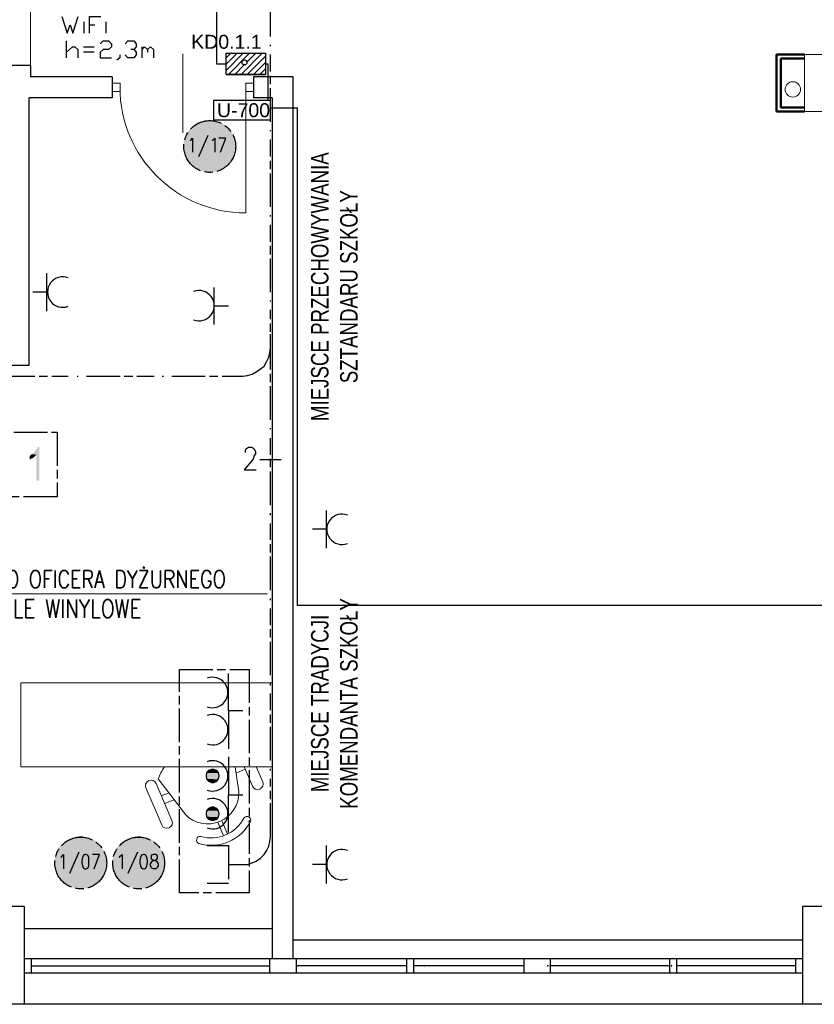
# Model space of a CAD drawing. Header units: millimetres. Extents: x 282377 to 1404227, y -783705 to 1038705.
# Tile 89 of 243: x 380505 to 381073, y 7171 to 7875. Entities that reach past the tile are written whole.
import ezdxf
from ezdxf.enums import TextEntityAlignment as Align

# ---------------------------------------------------------------- set-up
doc = ezdxf.new("R2010")
doc.units = ezdxf.units.MM
doc.linetypes.add('ACAD_ISO08W100', pattern=[36, 24, -3, 6, -3])
doc.layers.add('!!ELEKTRYKA', color=7, linetype='Continuous')
doc.layers.add('!elektryka', color=7, linetype='Continuous')
for name, color, linetype, lineweight in [('7. Projektowana ściana murowana', 7, 'Continuous', 13), ('BA_drz', 7, 'Continuous', 18), ('BA_KS_ist.', 34, 'Continuous', 13), ('BA_met', 7, 'Continuous', 18), ('Cienka', 7, 'Continuous', 18), ('PG_WIDOKOWE_CIENKIE', 7, 'Continuous', 18), ('PG_WYPOSAŻENIE', 9, 'Continuous', 18), ('Przekrojowa', 60, 'Continuous', 18)]:
    doc.layers.add(name, color=color, linetype=linetype, lineweight=lineweight)
doc.styles.add('BIKWYM', font='BIKROMSW.SHX', dxfattribs={"width": 0.8})
doc.styles.add('ROMANS', font='romans', dxfattribs={"width": 0.7})
doc.styles.get("Standard").update_dxf_attribs({"font": 'arial.ttf'})

# ---------------------------------------------------------------- blocks, each defined once
blk = doc.blocks.new('A$Ce0212712')
at = {"layer": 'PG_WYPOSAŻENIE', "color": 251, "true_color": 0x636466}
for p, q in [((116.19, 180), (56.19, 180)), ((56.19, 180), (56.19, 0)), ((116.19, 180), (116.19, 0)), ((56.19, 168.56), (45.38, 173.16)), ((42.24, 165.79), (56.19, 159.85)), ((56.19, 153.35), (38.28, 156.09)), ((51.59, 154.05), (54.39, 160.62)), ((8.09, 148.02), (17.78, 143.9)), ((6.86, 145.14), (16.55, 141.01)), ((21.98, 117.78), (47.48, 98.27)), ((17.73, 108.2), (44.23, 96.92)), ((32.67, 109.6), (29.87, 103.03)), ((35.34, 100.7), (37.54, 105.87)), ((41.09, 89.55), (14.59, 100.83)), ((116.19, 0), (56.19, 0))]:
    blk.add_line(p, q, dxfattribs=at)
for centre, radius, start, end in [((43.81, 169.48), 4, 66.94156, 246.94156), ((31.82, 136.22), 31.82, 117.82605, 196.05706), ((17.91, 161.85), 2.68, 305.05972, 110.59239), ((31.82, 136.22), 26.51, 117.82605, 196.05706), ((37.71, 133.71), 22.39, 88.53713, 225.34598), ((3.7, 128.47), 2.68, 203.29072, 8.82339), ((16.16, 104.52), 4, 66.94156, 246.94156), ((33.44, 135.53), 39.82, 290.65312, 304.84116), ((42.66, 93.24), 4, 246.94156, 66.94156)]:
    blk.add_arc(centre, radius, start, end, dxfattribs=at)
blk = doc.blocks.new('jamb')
blk.add_lwpolyline([(-0.5, -0.5), (-0.5, 0.5), (0.5, 0.5), (0.5, -0.5)], close=True)
blk = doc.blocks.new('dr1h901')
at = {"color": 7}
blk.add_line((-0.5, 0), (-0.5, 1), dxfattribs=at)
blk.add_line((0, 0.3622), (0, -0.2655))
blk.add_arc((-0.5, 0), 1, 0, 90, dxfattribs=at)
blk = doc.blocks.new('bikmet')
blk.add_line((0, 1.65), (0, -1.65))
at = {"style": 'ROMANS', "width": 0.8}
blk.add_attdef('NRPOM', text='', height=1, dxfattribs=at).set_placement((-0.333, 0.333), align=Align.RIGHT)
blk.add_attdef('NWAPOM', (0.25, 0.333), '', height=1, dxfattribs=at)
blk.add_attdef('RAREA', text='', height=1.042, dxfattribs=at).set_placement((-0.333, -0.333), align=Align.TOP_RIGHT)
blk.add_attdef('PODLOGA', text='', height=1.042, dxfattribs=at).set_placement((0.25, -0.333), align=Align.TOP_LEFT)
blk = doc.blocks.new('A$C6810ecfa')
at = {"layer": 'BA_KS_ist.', "color": 18, "linetype": 'Continuous', "lineweight": 20, "ltscale": 25, "true_color": 0x000000}
blk.add_circle((-1216.37, 582.93), 5.5, dxfattribs=at)

msp = doc.modelspace()

# ---------------------------------------------------------------- hatches: boundary and pattern name
at = {"layer": '!!ELEKTRYKA'}
h = msp.add_hatch(dxfattribs=at)
h.set_pattern_fill('ANSI31', color=6)
h.set_pattern_definition([(45, (328444.512, 42299.576), (-2.24506403, 2.24506403), [])])
h.paths.add_polyline_path([(380665.55, 7851.36), (380665.55, 7846.71, -0.414214), (380667.4, 7844.86, -1), (380663.69, 7844.86, -0.414214), (380665.55, 7846.71), (380665.55, 7851.36), (380658.86, 7851.36), (380658.86, 7836.26), (380680.57, 7836.26), (380680.57, 7851.36)])
h.paths.add_polyline_path([(380658.86, 7851.36), (380652.5, 7851.36), (380652.5, 7836.26), (380658.86, 7836.26)])
at = {"layer": '!!ELEKTRYKA', "linetype": 'ACAD_ISO08W100'}
for points in [[(380513.2, 7564.44), (380512.78, 7564.02), (380512.36, 7563.59), (380511.93, 7563.17), (380511.93, 7560.63), (380511.93, 7560.63), (380512.36, 7560.63), (380512.78, 7561.05), (380513.2, 7561.48), (380513.63, 7561.48), (380514.47, 7561.9), (380514.47, 7561.9), (380514.9, 7562.32), (380515.32, 7562.75), (380515.74, 7563.17), (380516.17, 7563.59), (380516.59, 7564.02)], [(380518.71, 7569.52), (380517.44, 7569.52), (380517.44, 7569.1), (380517.01, 7568.67), (380517.01, 7568.25), (380516.59, 7567.83), (380516.17, 7567.4), (380515.74, 7566.56), (380515.32, 7566.13), (380514.9, 7565.71), (380514.47, 7565.29), (380514.05, 7564.86), (380513.63, 7564.86), (380513.2, 7564.44), (380516.59, 7564.02), (380516.59, 7545.39), (380518.71, 7545.39)]]:
    msp.add_hatch(color=7, dxfattribs=at).paths.add_polyline_path(points)

# ---------------------------------------------------------------- linework, layer by layer
at = {"layer": '!!ELEKTRYKA'}
msp.add_line((380652.5, 7836.26), (380680.57, 7836.26), dxfattribs=at)
at = {"layer": '!!ELEKTRYKA', "color": 1, "linetype": 'ACAD_ISO08W100', "lineweight": -3}
msp.add_lwpolyline([(380684.23, 7863.32), (380684.23, 7900.58, -0.409987), (380704.13, 7920.47)], format="xyb", dxfattribs=at)
at = {"layer": '!!ELEKTRYKA', "color": 217, "linetype": 'Continuous', "lineweight": -3, "true_color": 0x93278f}
for points in [[(380534.79, 7877.71), (380538.6, 7865.86), (380540.72, 7871.79), (380542.84, 7865.86), (380546.65, 7877.71)], [(380550.88, 7865.86), (380550.88, 7873.9)], [(380554.69, 7865.86), (380554.69, 7877.71), (380562.73, 7877.71)], [(380566.54, 7865.86), (380566.54, 7873.9)], [(380554.69, 7871.79), (380558.5, 7871.79)], [(380538.18, 7848.08), (380538.18, 7860.36)], [(380562.31, 7858.24), (380564.43, 7860.36), (380568.24, 7860.36), (380570.35, 7858.24), (380570.35, 7856.12), (380568.24, 7854.01), (380564.43, 7854.01), (380562.31, 7852.31), (380562.31, 7848.08), (380570.35, 7848.08)], [(380580.09, 7858.24), (380582.21, 7860.36), (380586.44, 7860.36), (380588.13, 7858.24), (380588.13, 7856.12), (380586.44, 7854.01), (380584.32, 7854.01)], [(380538.18, 7852.31), (380542.41, 7856.12), (380544.11, 7856.12), (380546.22, 7854.01), (380546.22, 7848.08)], [(380550.46, 7856.12), (380558.08, 7856.12)], [(380558.08, 7852.31), (380550.46, 7852.31)], [(380586.44, 7854.01), (380588.13, 7852.31), (380588.13, 7850.2), (380586.44, 7848.08), (380582.21, 7848.08), (380580.09, 7850.2)], [(380592.37, 7848.08), (380592.37, 7856.12)], [(380592.37, 7854.01), (380594.06, 7856.12), (380596.18, 7854.01), (380596.18, 7852.31)], [(380596.18, 7854.01), (380598.3, 7856.12), (380600.41, 7854.01), (380600.41, 7848.08)], [(380576.28, 7850.2), (380576.28, 7848.08), (380574.16, 7846.39)], [(380524.21, 7666.89), (380524.21, 7693.98)], [(380644.02, 7657.15), (380644.02, 7683.82)], [(380524.21, 7680.44), (380514.05, 7680.44)], [(380644.02, 7670.7), (380654.18, 7670.7)], [(380724.03, 7524.22), (380724.03, 7497.13)], [(380724.03, 7510.68), (380714.29, 7510.68)], [(380654.18, 7380.71), (380654.18, 7407.38)], [(380664.34, 7380.71), (380654.18, 7380.71), (380654.18, 7353.61)], [(380654.18, 7347.69), (380654.18, 7320.59), (380664.34, 7320.59)], [(380654.18, 7293.5), (380654.18, 7320.59)], [(380724.03, 7284.19), (380724.03, 7257.09)], [(380724.03, 7270.64), (380714.29, 7270.64)]]:
    msp.add_lwpolyline(points, dxfattribs=at)
at = {"layer": '!!ELEKTRYKA', "color": 1, "linetype": 'ACAD_ISO08W100', "lineweight": -3}
for points in [[(380684.23, 7856.55), (380684.23, 7857.39)], [(380684.23, 7802.36), (380684.23, 7850.62)], [(380684.23, 7795.59), (380684.23, 7796.43)], [(380684.23, 7741.4), (380684.23, 7789.66)], [(380684.23, 7734.62), (380684.23, 7735.47)], [(380684.23, 7680.44), (380684.23, 7728.7)], [(380684.23, 7673.66), (380684.23, 7674.51)], [(380684.23, 7588.99), (380684.23, 7667.74)], [(380613.54, 7620.32), (380664.34, 7620.32), (380667.72, 7620.74), (380671.11, 7621.59), (380674.07, 7623.28), (380677.04, 7625.4), (380679.58, 7627.52), (380681.27, 7630.48), (380682.96, 7633.87), (380683.81, 7637.26), (380684.23, 7640.64), (380684.23, 7650.38)], [(380491.61, 7620.32), (380539.45, 7620.32)], [(380545.8, 7620.32), (380546.65, 7620.32)], [(380552.57, 7620.32), (380600.84, 7620.32)], [(380606.76, 7620.32), (380607.61, 7620.32)], [(380684.23, 7582.22), (380684.23, 7583.07)], [(380684.23, 7528.03), (380684.23, 7575.87)], [(380666.26, 7565.57), (380666.26, 7566.42), (380666.68, 7568.11), (380667.11, 7568.53), (380668.38, 7569.38), (380670.92, 7569.38), (380672.19, 7568.53), (380672.61, 7568.11), (380673.46, 7566.42), (380673.46, 7564.72), (380672.61, 7563.45), (380671.76, 7560.91), (380665.41, 7553.29), (380673.88, 7553.29)], [(380676.61, 7560.63), (380691.85, 7560.63)], [(380684.23, 7520.84), (380684.23, 7522.11)], [(380684.23, 7467.07), (380684.23, 7514.91)], [(380684.23, 7459.87), (380684.23, 7461.14)], [(380684.23, 7406.11), (380684.23, 7453.95)], [(380684.23, 7398.91), (380684.23, 7400.18)], [(380684.23, 7345.15), (380684.23, 7392.99)], [(380684.23, 7337.95), (380684.23, 7339.22)], [(380654.18, 7270.64), (380664.34, 7270.64), (380667.72, 7270.64), (380671.11, 7271.91), (380674.07, 7273.18), (380677.04, 7275.3), (380679.58, 7277.84), (380681.27, 7280.38), (380682.96, 7283.76), (380683.81, 7287.15), (380684.23, 7290.54), (380684.23, 7332.02)], [(380638.94, 7284.19), (380654.18, 7284.19), (380654.18, 7257.09), (380638.94, 7257.09)]]:
    msp.add_lwpolyline(points, dxfattribs=at)
at = {"layer": '!!ELEKTRYKA', "color": 6}
msp.add_lwpolyline([(380652.5, 7851.36), (380680.57, 7851.36), (380680.57, 7836.26), (380652.5, 7836.26)], close=True, dxfattribs=at)
at = {"layer": '!!ELEKTRYKA', "color": 7, "linetype": 'ACAD_ISO08W100', "lineweight": -3}
for points in [[(380626.72, 7788.62), (380627.56, 7789.47), (380628.41, 7790.74), (380628.41, 7780.58)], [(380639.42, 7792.43), (380632.64, 7777.19)], [(380642.8, 7788.62), (380643.23, 7789.47), (380644.5, 7790.74), (380644.5, 7780.58)], [(380648.44, 7780.53), (380652.25, 7790.69), (380647.17, 7790.69)], [(380534.37, 7275.72), (380535.22, 7276.57), (380536.06, 7277.84), (380536.06, 7267.68)], [(380547.07, 7279.53), (380540.3, 7264.29)], [(380558.08, 7267.68), (380561.89, 7277.84), (380556.81, 7277.84)], [(380575.86, 7275.72), (380576.7, 7276.57), (380577.97, 7277.84), (380577.97, 7267.68)], [(380588.98, 7279.53), (380582.21, 7264.29)]]:
    msp.add_lwpolyline(points, dxfattribs=at)
for points in [[(380464.52, 7580.1), (380531.41, 7580.1), (380531.41, 7533.96), (380464.52, 7533.96)], [(380551.3, 7277.84), (380550.46, 7277.41), (380549.61, 7275.72), (380549.19, 7273.6), (380549.19, 7271.91), (380549.61, 7269.79), (380550.46, 7268.1), (380551.3, 7267.68), (380552.15, 7267.68), (380553.42, 7268.1), (380554.27, 7269.79), (380554.27, 7271.91), (380554.27, 7273.6), (380554.27, 7275.72), (380553.42, 7277.41), (380552.15, 7277.84)], [(380593.21, 7277.84), (380591.94, 7277.41), (380591.1, 7275.72), (380590.67, 7273.6), (380590.67, 7271.91), (380591.1, 7269.79), (380591.94, 7268.1), (380593.21, 7267.68), (380594.06, 7267.68), (380594.91, 7268.1), (380595.75, 7269.79), (380596.18, 7271.91), (380596.18, 7273.6), (380595.75, 7275.72), (380594.91, 7277.41), (380594.06, 7277.84)], [(380600.41, 7277.84), (380599.14, 7277.41), (380598.72, 7276.57), (380598.72, 7275.3), (380599.14, 7274.45), (380599.99, 7274.03), (380601.68, 7273.6), (380602.53, 7273.18), (380603.38, 7271.91), (380603.8, 7271.06), (380603.8, 7269.79), (380603.38, 7268.95), (380602.95, 7268.1), (380602.11, 7267.68), (380600.41, 7267.68), (380599.14, 7268.1), (380598.72, 7268.95), (380598.3, 7269.79), (380598.3, 7271.06), (380598.72, 7271.91), (380599.57, 7273.18), (380600.84, 7273.6), (380602.11, 7274.03), (380602.95, 7274.45), (380603.38, 7275.3), (380603.38, 7276.57), (380602.95, 7277.41), (380602.11, 7277.84)]]:
    msp.add_lwpolyline(points, close=True, dxfattribs=at)
at = {"layer": '!!ELEKTRYKA', "color": 254, "linetype": 'ACAD_ISO08W100', "lineweight": -3, "true_color": 0xdddddd}
msp.add_lwpolyline([(380668.99, 7250.32), (380619.04, 7250.32), (380619.04, 7410.34), (380668.99, 7410.34)], close=True, dxfattribs=at)
at = {"layer": '!!ELEKTRYKA', "color": 217, "linetype": 'Continuous', "lineweight": -3, "true_color": 0x93278f}
for points in [[(380647.4, 7334.14), (380646.98, 7336.26), (380645.71, 7337.95), (380643.59, 7338.8), (380641.9, 7338.8), (380639.78, 7337.95), (380638.51, 7336.26), (380638.09, 7334.14), (380638.51, 7332.02), (380639.78, 7330.33), (380641.9, 7329.48), (380643.59, 7329.48), (380645.71, 7330.33), (380646.98, 7332.02)], [(380647.4, 7307.05), (380646.98, 7309.16), (380645.71, 7310.86), (380643.59, 7311.7), (380641.9, 7311.7), (380639.78, 7310.86), (380638.51, 7309.16), (380638.09, 7307.05), (380638.51, 7304.93), (380639.78, 7303.24), (380641.9, 7302.39), (380643.59, 7302.39), (380645.71, 7303.24), (380646.98, 7304.93)]]:
    msp.add_lwpolyline(points, close=True, dxfattribs=at)
at = {"layer": '!!ELEKTRYKA', "color": 6}
msp.add_circle((380665.55, 7844.86), 1.85, dxfattribs=at)
at = {"layer": '!!ELEKTRYKA', "color": 1, "linetype": 'ACAD_ISO08W100', "lineweight": -3}
for centre in [(380640.76, 7784.66), (380548.42, 7271.75), (380589.9, 7271.75)]:
    msp.add_circle(centre, 18.55, dxfattribs=at)
at = {"layer": '!!ELEKTRYKA', "color": 217, "linetype": 'Continuous', "lineweight": -3, "true_color": 0x93278f}
for centre, start, end in [((380535.53, 7680.44), 68.92251, 291.07749), ((380633.12, 7670.7), 248.92251, 111.07749), ((380735.35, 7510.68), 68.92251, 291.07749), ((380642.85, 7393.83), 248.92251, 111.07749), ((380642.85, 7367.16), 248.92251, 111.07749), ((380642.85, 7334.14), 248.92251, 111.07749), ((380642.85, 7307.05), 248.92251, 111.07749), ((380735.35, 7270.64), 68.92251, 291.07749)]:
    msp.add_arc(centre, 10.89, start, end, dxfattribs=at)
at = {"layer": '!!ELEKTRYKA', "color": 1, "linetype": 'ACAD_ISO08W100', "lineweight": -3}
for points in [[(380634.34, 7802.6), (380648.31, 7802.17), (380633.07, 7802.17)], [(380636.45, 7803.02), (380646.19, 7802.6), (380634.34, 7802.6)], [(380634.34, 7802.6), (380646.19, 7802.6), (380648.31, 7802.17)], [(380637.72, 7803.44), (380644.92, 7803.02), (380636.45, 7803.02)], [(380636.45, 7803.02), (380644.92, 7803.02), (380646.19, 7802.6)], [(380637.72, 7803.44), (380642.38, 7803.44), (380644.92, 7803.02)], [(380625.87, 7796.67), (380656.35, 7794.97), (380625.02, 7794.97)], [(380627.14, 7797.94), (380655.08, 7796.67), (380625.87, 7796.67)], [(380625.87, 7796.67), (380655.08, 7796.67), (380656.35, 7794.97)], [(380628.41, 7799.21), (380654.23, 7797.94), (380627.14, 7797.94)], [(380627.14, 7797.94), (380654.23, 7797.94), (380655.08, 7796.67)], [(380629.68, 7800.06), (380652.54, 7799.21), (380628.41, 7799.21)], [(380628.41, 7799.21), (380652.54, 7799.21), (380654.23, 7797.94)], [(380630.95, 7801.33), (380651.27, 7800.06), (380629.68, 7800.06)], [(380629.68, 7800.06), (380651.27, 7800.06), (380652.54, 7799.21)], [(380633.07, 7802.17), (380649.58, 7801.33), (380630.95, 7801.33)], [(380630.95, 7801.33), (380649.58, 7801.33), (380651.27, 7800.06)], [(380633.07, 7802.17), (380648.31, 7802.17), (380649.58, 7801.33)], [(380622.48, 7790.32), (380658.89, 7788.62), (380622.06, 7788.62)], [(380622.06, 7788.62), (380658.89, 7786.93), (380622.06, 7786.93)], [(380622.06, 7788.62), (380658.89, 7788.62), (380658.89, 7786.93)], [(380623.33, 7792.01), (380658.47, 7790.32), (380622.48, 7790.32)], [(380622.48, 7790.32), (380658.47, 7790.32), (380658.89, 7788.62)], [(380623.75, 7793.7), (380658.04, 7792.01), (380623.33, 7792.01)], [(380623.33, 7792.01), (380658.04, 7792.01), (380658.47, 7790.32)], [(380625.02, 7794.97), (380657.2, 7793.7), (380623.75, 7793.7)], [(380623.75, 7793.7), (380657.2, 7793.7), (380658.04, 7792.01)], [(380625.02, 7794.97), (380656.35, 7794.97), (380657.2, 7793.7)], [(380622.06, 7786.93), (380659.31, 7784.81), (380622.06, 7784.81)], [(380622.06, 7786.93), (380658.89, 7786.93), (380659.31, 7784.81)], [(380622.06, 7784.81), (380658.89, 7783.12), (380622.06, 7783.12)], [(380622.06, 7784.81), (380659.31, 7784.81), (380658.89, 7783.12)], [(380622.06, 7783.12), (380658.89, 7781.43), (380622.06, 7781.43)], [(380622.06, 7783.12), (380658.89, 7783.12), (380658.89, 7781.43)], [(380622.06, 7781.43), (380658.47, 7779.73), (380622.48, 7779.73)], [(380622.06, 7781.43), (380658.89, 7781.43), (380658.47, 7779.73)], [(380622.48, 7779.73), (380658.04, 7778.04), (380623.33, 7778.04)], [(380622.48, 7779.73), (380658.47, 7779.73), (380658.04, 7778.04)], [(380623.33, 7778.04), (380657.2, 7776.35), (380623.75, 7776.35)], [(380623.33, 7778.04), (380658.04, 7778.04), (380657.2, 7776.35)], [(380623.75, 7776.35), (380656.35, 7775.08), (380625.02, 7775.08)], [(380623.75, 7776.35), (380657.2, 7776.35), (380656.35, 7775.08)], [(380625.02, 7775.08), (380655.08, 7773.38), (380625.87, 7773.38)], [(380625.02, 7775.08), (380656.35, 7775.08), (380655.08, 7773.38)], [(380625.87, 7773.38), (380654.23, 7772.11), (380627.14, 7772.11)], [(380625.87, 7773.38), (380655.08, 7773.38), (380654.23, 7772.11)], [(380627.14, 7772.11), (380652.54, 7770.84), (380628.41, 7770.84)], [(380627.14, 7772.11), (380654.23, 7772.11), (380652.54, 7770.84)], [(380628.41, 7770.84), (380651.27, 7769.57), (380629.68, 7769.57)], [(380628.41, 7770.84), (380652.54, 7770.84), (380651.27, 7769.57)], [(380629.68, 7769.57), (380649.58, 7768.73), (380630.95, 7768.73)], [(380629.68, 7769.57), (380651.27, 7769.57), (380649.58, 7768.73)], [(380630.95, 7768.73), (380648.31, 7767.88), (380633.07, 7767.88)], [(380630.95, 7768.73), (380649.58, 7768.73), (380648.31, 7767.88)], [(380633.07, 7767.88), (380646.19, 7767.46), (380634.34, 7767.46)], [(380633.07, 7767.88), (380648.31, 7767.88), (380646.19, 7767.46)], [(380634.34, 7767.46), (380644.92, 7766.61), (380636.45, 7766.61)], [(380634.34, 7767.46), (380646.19, 7767.46), (380644.92, 7766.61)], [(380637.72, 7766.61), (380642.38, 7766.61), (380641.53, 7766.19)], [(380539.03, 7288.42), (380558.92, 7287.57), (380537.33, 7287.57)], [(380540.72, 7289.27), (380557.23, 7288.42), (380539.03, 7288.42)], [(380539.03, 7288.42), (380557.23, 7288.42), (380558.92, 7287.57)], [(380541.99, 7289.69), (380555.96, 7289.27), (380540.72, 7289.27)], [(380540.72, 7289.27), (380555.96, 7289.27), (380557.23, 7288.42)], [(380544.11, 7290.11), (380554.27, 7289.69), (380541.99, 7289.69)], [(380541.99, 7289.69), (380554.27, 7289.69), (380555.96, 7289.27)], [(380545.38, 7290.54), (380552.57, 7290.11), (380544.11, 7290.11)], [(380544.11, 7290.11), (380552.57, 7290.11), (380554.27, 7289.69)], [(380549.19, 7290.96), (380550.46, 7290.54), (380545.38, 7290.54)], [(380545.38, 7290.54), (380550.46, 7290.54), (380552.57, 7290.11)], [(380580.51, 7288.42), (380600.84, 7287.57), (380579.24, 7287.57)], [(380582.21, 7289.27), (380599.14, 7288.42), (380580.51, 7288.42)], [(380580.51, 7288.42), (380599.14, 7288.42), (380600.84, 7287.57)], [(380583.9, 7289.69), (380597.87, 7289.27), (380582.21, 7289.27)], [(380582.21, 7289.27), (380597.87, 7289.27), (380599.14, 7288.42)], [(380586.02, 7290.11), (380595.75, 7289.69), (380583.9, 7289.69)], [(380583.9, 7289.69), (380595.75, 7289.69), (380597.87, 7289.27)], [(380587.29, 7290.54), (380594.48, 7290.11), (380586.02, 7290.11)], [(380586.02, 7290.11), (380594.48, 7290.11), (380595.75, 7289.69)], [(380590.67, 7290.96), (380591.94, 7290.54), (380587.29, 7290.54)], [(380587.29, 7290.54), (380591.94, 7290.54), (380594.48, 7290.11)], [(380532.68, 7282.07), (380564.85, 7280.8), (380531.41, 7280.8)], [(380533.52, 7283.76), (380564, 7282.07), (380532.68, 7282.07)], [(380532.68, 7282.07), (380564, 7282.07), (380564.85, 7280.8)], [(380534.79, 7285.03), (380562.73, 7283.76), (380533.52, 7283.76)], [(380533.52, 7283.76), (380562.73, 7283.76), (380564, 7282.07)], [(380536.06, 7286.3), (380561.89, 7285.03), (380534.79, 7285.03)], [(380534.79, 7285.03), (380561.89, 7285.03), (380562.73, 7283.76)], [(380537.33, 7287.57), (380560.19, 7286.3), (380536.06, 7286.3)], [(380536.06, 7286.3), (380560.19, 7286.3), (380561.89, 7285.03)], [(380537.33, 7287.57), (380558.92, 7287.57), (380560.19, 7286.3)], [(380574.16, 7282.07), (380606.34, 7280.8), (380573.32, 7280.8)], [(380575.01, 7283.76), (380605.49, 7282.07), (380574.16, 7282.07)], [(380574.16, 7282.07), (380605.49, 7282.07), (380606.34, 7280.8)], [(380576.28, 7285.03), (380604.65, 7283.76), (380575.01, 7283.76)], [(380575.01, 7283.76), (380604.65, 7283.76), (380605.49, 7282.07)], [(380577.55, 7286.3), (380603.38, 7285.03), (380576.28, 7285.03)], [(380576.28, 7285.03), (380603.38, 7285.03), (380604.65, 7283.76)], [(380579.24, 7287.57), (380602.11, 7286.3), (380577.55, 7286.3)], [(380577.55, 7286.3), (380602.11, 7286.3), (380603.38, 7285.03)], [(380579.24, 7287.57), (380600.84, 7287.57), (380602.11, 7286.3)], [(380530.14, 7277.41), (380566.54, 7275.72), (380529.71, 7275.72)], [(380529.71, 7275.72), (380566.54, 7274.03), (380529.71, 7274.03)], [(380529.71, 7275.72), (380566.54, 7275.72), (380566.54, 7274.03)], [(380529.71, 7274.03), (380566.97, 7271.91), (380529.71, 7271.91)], [(380529.71, 7274.03), (380566.54, 7274.03), (380566.97, 7271.91)], [(380530.98, 7279.11), (380566.12, 7277.41), (380530.14, 7277.41)], [(380530.14, 7277.41), (380566.12, 7277.41), (380566.54, 7275.72)], [(380531.41, 7280.8), (380565.7, 7279.11), (380530.98, 7279.11)], [(380530.98, 7279.11), (380565.7, 7279.11), (380566.12, 7277.41)], [(380531.41, 7280.8), (380564.85, 7280.8), (380565.7, 7279.11)], [(380571.62, 7275.72), (380608.46, 7274.03), (380571.2, 7274.03)], [(380571.2, 7274.03), (380608.46, 7271.91), (380571.2, 7271.91)], [(380571.2, 7274.03), (380608.46, 7274.03), (380608.46, 7271.91)], [(380572.05, 7277.41), (380608.46, 7275.72), (380571.62, 7275.72)], [(380571.62, 7275.72), (380608.46, 7275.72), (380608.46, 7274.03)], [(380572.47, 7279.11), (380607.61, 7277.41), (380572.05, 7277.41)], [(380572.05, 7277.41), (380607.61, 7277.41), (380608.46, 7275.72)], [(380573.32, 7280.8), (380607.19, 7279.11), (380572.47, 7279.11)], [(380572.47, 7279.11), (380607.19, 7279.11), (380607.61, 7277.41)], [(380573.32, 7280.8), (380606.34, 7280.8), (380607.19, 7279.11)], [(380529.71, 7271.91), (380566.54, 7270.22), (380529.71, 7270.22)], [(380529.71, 7271.91), (380566.97, 7271.91), (380566.54, 7270.22)], [(380529.71, 7270.22), (380566.54, 7268.52), (380529.71, 7268.52)], [(380529.71, 7270.22), (380566.54, 7270.22), (380566.54, 7268.52)], [(380529.71, 7268.52), (380566.12, 7266.83), (380530.14, 7266.83)], [(380529.71, 7268.52), (380566.54, 7268.52), (380566.12, 7266.83)], [(380530.14, 7266.83), (380565.7, 7265.14), (380530.98, 7265.14)], [(380530.14, 7266.83), (380566.12, 7266.83), (380565.7, 7265.14)], [(380571.2, 7271.91), (380608.46, 7270.22), (380571.2, 7270.22)], [(380571.2, 7271.91), (380608.46, 7271.91), (380608.46, 7270.22)], [(380571.2, 7270.22), (380608.46, 7268.52), (380571.62, 7268.52)], [(380571.2, 7270.22), (380608.46, 7270.22), (380608.46, 7268.52)], [(380571.62, 7268.52), (380607.61, 7266.83), (380572.05, 7266.83)], [(380571.62, 7268.52), (380608.46, 7268.52), (380607.61, 7266.83)], [(380572.05, 7266.83), (380607.19, 7265.14), (380572.47, 7265.14)], [(380572.05, 7266.83), (380607.61, 7266.83), (380607.19, 7265.14)], [(380530.98, 7265.14), (380564.85, 7263.44), (380531.41, 7263.44)], [(380530.98, 7265.14), (380565.7, 7265.14), (380564.85, 7263.44)], [(380531.41, 7263.44), (380564, 7262.17), (380532.68, 7262.17)], [(380531.41, 7263.44), (380564.85, 7263.44), (380564, 7262.17)], [(380532.68, 7262.17), (380562.73, 7260.48), (380533.52, 7260.48)], [(380532.68, 7262.17), (380564, 7262.17), (380562.73, 7260.48)], [(380533.52, 7260.48), (380561.89, 7259.21), (380534.79, 7259.21)], [(380533.52, 7260.48), (380562.73, 7260.48), (380561.89, 7259.21)], [(380572.47, 7265.14), (380606.34, 7263.44), (380573.32, 7263.44)], [(380572.47, 7265.14), (380607.19, 7265.14), (380606.34, 7263.44)], [(380573.32, 7263.44), (380605.49, 7262.17), (380574.16, 7262.17)], [(380573.32, 7263.44), (380606.34, 7263.44), (380605.49, 7262.17)], [(380574.16, 7262.17), (380604.65, 7260.48), (380575.01, 7260.48)], [(380574.16, 7262.17), (380605.49, 7262.17), (380604.65, 7260.48)], [(380575.01, 7260.48), (380603.38, 7259.21), (380576.28, 7259.21)], [(380575.01, 7260.48), (380604.65, 7260.48), (380603.38, 7259.21)], [(380534.79, 7259.21), (380560.19, 7257.94), (380536.06, 7257.94)], [(380534.79, 7259.21), (380561.89, 7259.21), (380560.19, 7257.94)], [(380536.06, 7257.94), (380558.92, 7256.67), (380537.33, 7256.67)], [(380536.06, 7257.94), (380560.19, 7257.94), (380558.92, 7256.67)], [(380537.33, 7256.67), (380557.23, 7255.82), (380539.03, 7255.82)], [(380537.33, 7256.67), (380558.92, 7256.67), (380557.23, 7255.82)], [(380539.03, 7255.82), (380555.96, 7254.98), (380540.72, 7254.98)], [(380539.03, 7255.82), (380557.23, 7255.82), (380555.96, 7254.98)], [(380540.72, 7254.98), (380554.27, 7254.55), (380541.99, 7254.55)], [(380540.72, 7254.98), (380555.96, 7254.98), (380554.27, 7254.55)], [(380541.99, 7254.55), (380552.57, 7253.71), (380544.11, 7253.71)], [(380541.99, 7254.55), (380554.27, 7254.55), (380552.57, 7253.71)], [(380545.38, 7253.71), (380550.46, 7253.71), (380549.19, 7253.28)], [(380576.28, 7259.21), (380602.11, 7257.94), (380577.55, 7257.94)], [(380576.28, 7259.21), (380603.38, 7259.21), (380602.11, 7257.94)], [(380577.55, 7257.94), (380600.84, 7256.67), (380579.24, 7256.67)], [(380577.55, 7257.94), (380602.11, 7257.94), (380600.84, 7256.67)], [(380579.24, 7256.67), (380599.14, 7255.82), (380580.51, 7255.82)], [(380579.24, 7256.67), (380600.84, 7256.67), (380599.14, 7255.82)], [(380580.51, 7255.82), (380597.87, 7254.98), (380582.21, 7254.98)], [(380580.51, 7255.82), (380599.14, 7255.82), (380597.87, 7254.98)], [(380582.21, 7254.98), (380595.75, 7254.55), (380583.9, 7254.55)], [(380582.21, 7254.98), (380597.87, 7254.98), (380595.75, 7254.55)], [(380583.9, 7254.55), (380594.48, 7253.71), (380586.02, 7253.71)], [(380583.9, 7254.55), (380595.75, 7254.55), (380594.48, 7253.71)], [(380587.29, 7253.71), (380591.94, 7253.71), (380590.67, 7253.28)]]:
    msp.add_solid(points, dxfattribs=at)
at = {"layer": '!!ELEKTRYKA', "color": 217, "linetype": 'Continuous', "lineweight": -3, "true_color": 0x93278f}
for points in [[(380639.36, 7337.53), (380646.56, 7337.1), (380638.94, 7337.1)], [(380639.36, 7337.53), (380646.13, 7337.53), (380646.56, 7337.1)], [(380640.21, 7337.95), (380646.13, 7337.53), (380639.78, 7337.53)], [(380640.21, 7338.37), (380645.71, 7337.95), (380640.21, 7337.95)], [(380640.21, 7338.37), (380645.29, 7338.37), (380645.71, 7337.95)], [(380640.21, 7337.95), (380645.71, 7337.95), (380646.13, 7337.53)], [(380641.05, 7338.8), (380644.86, 7338.37), (380641.05, 7338.37)], [(380641.05, 7338.8), (380644.44, 7338.8), (380644.86, 7338.37)], [(380638.51, 7335.83), (380647.4, 7335.41), (380638.09, 7335.41)], [(380638.09, 7335.41), (380647.4, 7334.99), (380638.09, 7334.99)], [(380638.09, 7335.41), (380647.4, 7335.41), (380647.4, 7334.99)], [(380638.09, 7334.99), (380647.83, 7334.56), (380638.09, 7334.56)], [(380638.09, 7334.99), (380647.4, 7334.99), (380647.83, 7334.56)], [(380638.09, 7334.56), (380647.83, 7334.14), (380638.09, 7334.14)], [(380638.09, 7334.56), (380647.83, 7334.56), (380647.83, 7334.14)], [(380638.09, 7334.14), (380647.83, 7333.72), (380638.09, 7333.72)], [(380638.09, 7334.14), (380647.83, 7334.14), (380647.83, 7333.72)], [(380638.09, 7333.72), (380647.4, 7333.29), (380638.09, 7333.29)], [(380638.09, 7333.72), (380647.83, 7333.72), (380647.4, 7333.29)], [(380638.09, 7333.29), (380647.4, 7332.45), (380638.09, 7332.45)], [(380638.09, 7333.29), (380647.4, 7333.29), (380647.4, 7332.45)], [(380638.09, 7332.45), (380647.4, 7332.02), (380638.51, 7332.02)], [(380638.09, 7332.45), (380647.4, 7332.45), (380647.4, 7332.02)], [(380638.94, 7336.68), (380646.98, 7336.26), (380638.51, 7336.26)], [(380638.51, 7336.26), (380647.4, 7335.83), (380638.51, 7335.83)], [(380638.51, 7336.26), (380646.98, 7336.26), (380647.4, 7335.83)], [(380638.51, 7335.83), (380647.4, 7335.83), (380647.4, 7335.41)], [(380638.51, 7332.02), (380646.98, 7331.6), (380638.51, 7331.6)], [(380638.51, 7332.02), (380647.4, 7332.02), (380646.98, 7331.6)], [(380638.94, 7337.1), (380646.98, 7336.68), (380638.94, 7336.68)], [(380638.94, 7337.1), (380646.56, 7337.1), (380646.98, 7336.68)], [(380638.94, 7336.68), (380646.98, 7336.68), (380646.98, 7336.26)], [(380638.94, 7331.6), (380646.56, 7331.18), (380638.94, 7331.18)], [(380638.94, 7331.6), (380646.98, 7331.6), (380646.56, 7331.18)], [(380638.94, 7331.18), (380646.13, 7330.75), (380639.36, 7330.75)], [(380638.94, 7331.18), (380646.56, 7331.18), (380646.13, 7330.75)], [(380639.36, 7330.75), (380646.13, 7330.33), (380639.78, 7330.33)], [(380639.36, 7330.75), (380646.13, 7330.75), (380646.13, 7330.33)], [(380639.78, 7330.33), (380645.71, 7329.91), (380640.21, 7329.91)], [(380639.78, 7330.33), (380646.13, 7330.33), (380645.71, 7329.91)], [(380640.21, 7329.91), (380644.86, 7329.48), (380641.05, 7329.48)], [(380640.21, 7329.91), (380645.29, 7329.91), (380644.86, 7329.48)], [(380641.9, 7329.48), (380643.17, 7329.06), (380642.32, 7329.06)], [(380641.9, 7329.48), (380644.02, 7329.48), (380643.17, 7329.06)], [(380638.94, 7309.59), (380646.98, 7309.16), (380638.51, 7309.16)], [(380638.51, 7309.16), (380647.4, 7308.74), (380638.51, 7308.74)], [(380638.51, 7309.16), (380646.98, 7309.16), (380647.4, 7308.74)], [(380639.36, 7310.43), (380646.56, 7310.01), (380638.94, 7310.01)], [(380638.94, 7310.01), (380646.98, 7309.59), (380638.94, 7309.59)], [(380638.94, 7310.01), (380646.56, 7310.01), (380646.98, 7309.59)], [(380638.94, 7309.59), (380646.98, 7309.59), (380646.98, 7309.16)], [(380639.36, 7310.43), (380646.13, 7310.43), (380646.56, 7310.01)], [(380640.21, 7310.86), (380646.13, 7310.43), (380639.78, 7310.43)], [(380640.21, 7311.28), (380645.71, 7310.86), (380640.21, 7310.86)], [(380640.21, 7311.28), (380645.29, 7311.28), (380645.71, 7310.86)], [(380640.21, 7310.86), (380645.71, 7310.86), (380646.13, 7310.43)], [(380641.05, 7311.7), (380644.86, 7311.28), (380641.05, 7311.28)], [(380641.05, 7311.7), (380644.44, 7311.7), (380644.86, 7311.28)], [(380638.51, 7308.74), (380647.4, 7308.32), (380638.09, 7308.32)], [(380638.09, 7308.32), (380647.4, 7307.89), (380638.09, 7307.89)], [(380638.09, 7308.32), (380647.4, 7308.32), (380647.4, 7307.89)], [(380638.09, 7307.89), (380647.83, 7307.47), (380638.09, 7307.47)], [(380638.09, 7307.89), (380647.4, 7307.89), (380647.83, 7307.47)], [(380638.09, 7307.47), (380647.83, 7307.05), (380638.09, 7307.05)], [(380638.09, 7307.47), (380647.83, 7307.47), (380647.83, 7307.05)], [(380638.09, 7307.05), (380647.83, 7306.62), (380638.09, 7306.62)], [(380638.09, 7307.05), (380647.83, 7307.05), (380647.83, 7306.62)], [(380638.09, 7306.62), (380647.4, 7306.2), (380638.09, 7306.2)], [(380638.09, 7306.62), (380647.83, 7306.62), (380647.4, 7306.2)], [(380638.09, 7306.2), (380647.4, 7305.35), (380638.09, 7305.35)], [(380638.09, 7306.2), (380647.4, 7306.2), (380647.4, 7305.35)], [(380638.09, 7305.35), (380647.4, 7304.93), (380638.51, 7304.93)], [(380638.09, 7305.35), (380647.4, 7305.35), (380647.4, 7304.93)], [(380638.51, 7308.74), (380647.4, 7308.74), (380647.4, 7308.32)], [(380638.51, 7304.93), (380646.98, 7304.51), (380638.51, 7304.51)], [(380638.51, 7304.93), (380647.4, 7304.93), (380646.98, 7304.51)], [(380638.51, 7304.51), (380646.98, 7304.08), (380638.94, 7304.08)], [(380638.51, 7304.51), (380646.98, 7304.51), (380646.98, 7304.08)], [(380638.94, 7304.08), (380646.13, 7303.66), (380639.36, 7303.66)], [(380638.94, 7304.08), (380646.56, 7304.08), (380646.13, 7303.66)], [(380639.36, 7303.66), (380646.13, 7303.24), (380639.78, 7303.24)], [(380639.36, 7303.66), (380646.13, 7303.66), (380646.13, 7303.24)], [(380639.78, 7303.24), (380645.71, 7302.81), (380640.21, 7302.81)], [(380639.78, 7303.24), (380646.13, 7303.24), (380645.71, 7302.81)], [(380640.21, 7302.81), (380644.86, 7302.39), (380641.05, 7302.39)], [(380640.21, 7302.81), (380645.29, 7302.81), (380644.86, 7302.39)], [(380641.9, 7302.39), (380643.17, 7301.97), (380642.32, 7301.97)], [(380641.9, 7302.39), (380644.02, 7302.39), (380643.17, 7301.97)]]:
    msp.add_solid(points, dxfattribs=at)
at = {"layer": '!elektryka', "color": 6, "ltscale": 10}
for points in [[(380544.24, 7986.31), (380645.65, 7986.31), (380645.65, 7843.81), (380652.5, 7843.81)], [(380680.57, 7843.81), (380682.29, 7843.81), (380682.29, 7817.85)], [(381361.15, 7456.16), (380703.51, 7456.16), (380703.51, 7812.21), (380683.89, 7812.21)]]:
    msp.add_lwpolyline(points, dxfattribs=at)
at = {"layer": '!elektryka', "ltscale": 10}
msp.add_lwpolyline([(380643.65, 7817.85), (380683.89, 7817.85), (380683.89, 7803.44), (380643.65, 7803.44)], close=True, dxfattribs=at)
at = {"color": 252, "lineweight": 20}
for p, q in [((381066.51, 7809.62), (381066.51, 7850.62)), ((381066.51, 7850.62), (381126.51, 7850.62)), ((381066.51, 7809.62), (381126.51, 7809.62))]:
    msp.add_line(p, q, dxfattribs=at)
at = {"color": 252}
for p, q in [((380512.51, 7842.62), (380489.01, 7842.62)), ((380512.51, 7842.62), (380512.51, 7834.62)), ((380571.01, 7834.62), (380512.51, 7834.62)), ((380571.01, 7834.62), (380571.01, 7819.62)), ((380700.51, 7834.62), (380672.01, 7834.62)), ((380672.01, 7834.62), (380672.01, 7819.62)), ((380700.51, 7203.12), (380700.51, 7834.62)), ((380571.01, 7819.62), (380511.51, 7819.62)), ((380511.51, 7795.12), (380511.51, 7819.62)), ((380685.51, 7819.62), (380672.01, 7819.62)), ((380685.51, 7819.62), (380685.51, 7203.12)), ((380511.51, 7628.12), (380511.51, 7795.12)), ((380492.01, 7628.12), (380511.51, 7628.12)), ((380508.01, 7240.62), (380464.01, 7240.62)), ((380508.01, 7240.62), (380508.01, 7170.62)), ((381107.01, 7240.62), (381065.01, 7240.62)), ((381065.01, 7240.62), (381065.01, 7170.62)), ((380685.51, 7224.62), (380508.01, 7224.62)), ((381065.01, 7216.62), (380700.51, 7216.62)), ((380508.01, 7203.12), (380508.01, 7193.12)), ((380702.51, 7203.12), (380508.01, 7203.12)), ((380513.01, 7203.12), (380513.01, 7193.12)), ((380513.01, 7198.12), (380683.51, 7198.12)), ((380683.51, 7203.12), (380683.51, 7193.12)), ((380702.51, 7203.12), (380702.51, 7193.12)), ((381065.01, 7203.12), (380702.51, 7203.12)), ((380781.51, 7198.12), (380702.51, 7198.12)), ((380781.51, 7203.12), (380781.51, 7193.12)), ((380786.51, 7203.12), (380781.51, 7203.12)), ((380786.51, 7203.12), (380786.51, 7193.12)), ((380865.51, 7198.12), (380786.51, 7198.12)), ((380865.51, 7203.12), (380865.51, 7193.12)), ((380884.51, 7203.12), (380884.51, 7193.12)), ((380969.76, 7198.12), (380884.51, 7198.12)), ((380969.76, 7203.12), (380969.76, 7193.12)), ((380974.76, 7203.12), (380969.76, 7203.12)), ((380974.76, 7203.12), (380974.76, 7193.12)), ((381060.01, 7198.12), (380974.76, 7198.12)), ((381060.01, 7203.12), (381060.01, 7193.12)), ((381065.01, 7203.12), (381065.01, 7193.12)), ((381065.01, 7203.12), (381065.01, 7193.12)), ((380508.01, 7193.12), (380702.51, 7193.12)), ((380700.51, 7193.12), (381065.01, 7193.12)), ((381301.51, 7170.62), (379840.51, 7170.62))]:
    msp.add_line(p, q, dxfattribs=at)
for p in [(380703.01, 7198.12), (380794.14, 7198.12), (380794.14, 7198.12), (380794.14, 7198.12), (380794.14, 7198.12), (380794.14, 7198.12), (380882.76, 7198.12), (380882.76, 7198.12), (380882.76, 7198.12), (380882.76, 7198.12), (380882.76, 7198.12), (380971.39, 7198.12), (380971.39, 7198.12), (380971.39, 7198.12), (380971.39, 7198.12), (380971.39, 7198.12)]:
    msp.add_point(p, dxfattribs=at)
at = {"layer": '7. Projektowana ściana murowana', "color": 252, "ltscale": 100}
msp.add_lwpolyline([(380489.01, 7993.62), (380512.51, 7993.62), (380512.51, 7842.62), (380489.01, 7842.62)], close=True, dxfattribs=at)
at = {"layer": 'BA_met', "color": 252}
msp.add_line((380419.55, 7464.54), (380681.96, 7464.54), dxfattribs=at)
at = {"layer": 'PG_WIDOKOWE_CIENKIE', "color": 252, "lineweight": 50}
for p, q in [((381046.51, 7809.62), (381046.51, 7850.62)), ((381066.51, 7850.62), (381046.51, 7850.62)), ((381049.51, 7812.62), (381049.51, 7847.62)), ((381066.51, 7847.62), (381049.51, 7847.62)), ((381066.51, 7809.62), (381046.51, 7809.62)), ((381066.51, 7812.62), (381049.51, 7812.62))]:
    msp.add_line(p, q, dxfattribs=at)

# ---------------------------------------------------------------- block references
at = {"color": 252, "lineweight": 20, "xscale": -1, "rotation": 270}
msp.add_blockref('A$Ce0212712', (380505.51, 7284.43), dxfattribs=at)
at = {"layer": 'BA_drz', "color": 252, "xscale": 90, "yscale": 90, "zscale": -90, "rotation": 180}
msp.add_blockref('dr1h901', (380621.51, 7827.12), dxfattribs=at)
at = {"layer": 'BA_drz', "color": 252, "xscale": -5.5, "yscale": 5.999999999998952, "zscale": 5.5}
for p in [(380573.76, 7827.12), (380669.26, 7827.12)]:
    msp.add_blockref('jamb', p, dxfattribs=at)
at = {"layer": 'BA_met', "color": 252, "xscale": 12.5, "yscale": 12.5, "zscale": 12.5}
msp.add_blockref('bikmet', (380460.97, 7464.54), dxfattribs=at).add_auto_attribs({'NRPOM': '0.11', 'NWAPOM': 'BIURO OFICERA DYŻURNEGO', 'RAREA': '19.64', 'PODLOGA': 'PANELE WINYLOWE'})
at = {"layer": 'Przekrojowa', "color": 252}
msp.add_blockref('A$C6810ecfa', (382274.51, 7242.62), dxfattribs=at)

# ---------------------------------------------------------------- texts
at = {"layer": '!elektryka', "ltscale": 10, "char_height": 10, "width": 32.809, "attachment_point": 1}
for s, insert in [('KD0.1.1', (380627.46, 7864.62)), ('U-700', (380645.88, 7815.66))]:
    msp.add_mtext(s, dxfattribs=dict(at, insert=insert))
at = {"layer": 'Cienka', "color": 252, "lineweight": 0, "char_height": 12.5, "attachment_point": 5, "rotation": 90, "style": 'BIKWYM'}
for s, insert in [('\\A1;MIEJSCE PRZECHOWYWANIA \\PSZTANDARU SZKOŁY', (380730.01, 7684.3)), ('\\A1;MIEJSCE TRADYCJI\\PKOMENDANTA SZKOŁY', (380730.01, 7385.95))]:
    msp.add_mtext(s, dxfattribs=dict(at, insert=insert))

doc.saveas('drawing.dxf')
